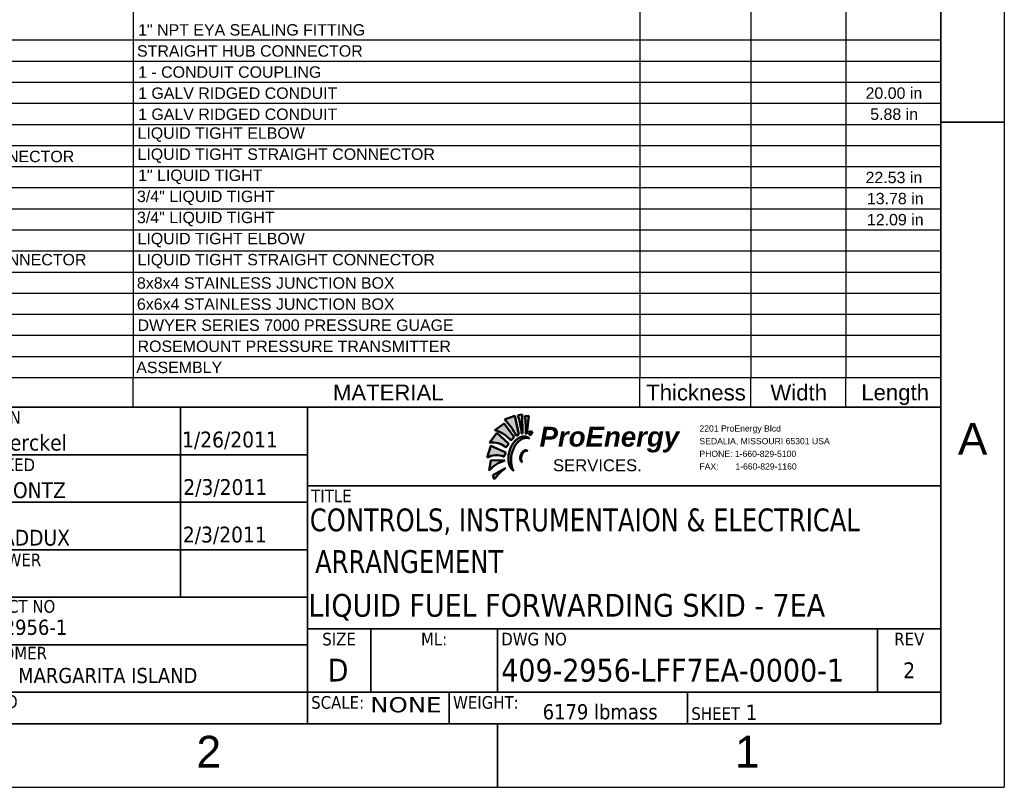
# Paper-space layout 'SHEET_1' of a CAD drawing. Header units: inches. Extents: x 3 to 360, y 8 to 227.
# Tile 97 of 98: x 277 to 360, y 8 to 73. Entities that reach past the tile are written whole.
import ezdxf
from ezdxf.enums import TextEntityAlignment as Align

# ---------------------------------------------------------------- set-up
doc = ezdxf.new("R2010")
doc.units = ezdxf.units.IN
doc.header["$LTSCALE"] = 10.66666666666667
doc.header["$MEASUREMENT"] = 0
doc.layers.get('0').update_dxf_attribs({"lineweight": 25})
doc.layers.get('DEFPOINTS').update_dxf_attribs({"lineweight": 25})
for name, color, linetype, lineweight in [('BORDER', 7, 'Continuous', 25), ('BORDER_INFO', 7, 'Continuous', 25), ('BORDER_TEXT', 7, 'Continuous', 25), ('Hatch (ANSI)', 7, 'Continuous', 18), ('Title (ANSI)', 7, 'Continuous', 50)]:
    doc.layers.add(name, color=color, linetype=linetype, lineweight=lineweight)
doc.styles.add('Current-ANSI', font='arial.ttf')
doc.styles.add('DEFAULT-ANSIByLayer-SMALL', font='arial.ttf')
doc.styles.add('Note Text (ANSI)', font='tahoma.ttf')
doc.styles.get("Standard").update_dxf_attribs({"font": 'arial.ttf'})
doc.styles.add('Text Style148', font='tahoma.ttf')
doc.styles.add('Text Style149', font='tahoma.ttf')
doc.styles.add('Text Style153', font='arial.ttf')
doc.styles.add('Text Style154', font='tahoma.ttf')
doc.styles.add('Text Style190', font='tahoma.ttf', dxfattribs={"width": 0.8999999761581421})
doc.styles.add('Text Style193', font='tahoma.ttf', dxfattribs={"width": 1.363472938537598})

# ---------------------------------------------------------------- blocks, each defined once
blk = doc.blocks.new('Borders ProEnergy ANSI-D')
at = {"layer": 'BORDER', "lineweight": 35}
for p, q in [((33.25, 20.75), (33.25, 1.249999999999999)), ((33.25, 5.999999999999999), (33.75, 6)), ((33.25, 1.25), (0.7500000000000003, 1.25)), ((29.75, 1.249999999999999), (29.75, 0.7500000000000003))]:
    blk.add_line(p, q, dxfattribs=at)
at = {"layer": 'DEFPOINTS'}
for p in [(33.75, 21.25), (0.2499999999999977, 0.7500000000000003)]:
    blk.add_line(p, (33.75, 0.7500000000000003), dxfattribs=at)
at = {"layer": 'BORDER_TEXT', "style": 'Text Style153'}
blk.add_text('A', height=0.2499999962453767, dxfattribs=at).set_placement((33.5, 3.374999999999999), align=Align.CENTER)
for s, p in [('2', (27.37499999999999, 0.906249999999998)), ('1', (31.62499999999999, 0.906249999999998))]:
    blk.add_text(s, height=0.2499999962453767, dxfattribs=at).set_placement(p)
blk = doc.blocks.new('Title Blocks PROSERVICES')
at = {"layer": 'Hatch (ANSI)', "true_color": 0x800000}
h = blk.add_hatch(color=16, dxfattribs=at)
edge = h.paths.add_edge_path()
edge.add_arc((8.746292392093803, 7.178595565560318), 0.6971458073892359, 5.201255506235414, 17.41018144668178)
edge.add_line((9.411499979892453, 7.387188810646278), (9.44625313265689, 7.392051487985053))
edge.add_line((9.44625313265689, 7.392051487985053), (9.44867947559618, 7.243548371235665))
edge.add_line((9.448679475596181, 7.243548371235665), (9.440567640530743, 7.241794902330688))
h = blk.add_hatch(color=16, dxfattribs=at)
edge = h.paths.add_edge_path()
edge.add_line((9.382425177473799, 7.213013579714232), (9.303733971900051, 7.321094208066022))
edge.add_line((9.303733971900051, 7.321094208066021), (9.228571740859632, 7.26772088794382))
edge.add_arc((9.1753759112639, 7.043305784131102), 0.2306337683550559, 38.13806457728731, 76.66461849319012, ccw=False)
edge.add_line((9.356775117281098, 7.185735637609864), (9.382425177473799, 7.213013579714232))
h = blk.add_hatch(color=16, dxfattribs=at)
edge = h.paths.add_edge_path()
edge.add_arc((8.966519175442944, 7.013806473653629), 0.4801703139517, 25.96707678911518, 45.03386801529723)
edge.add_line((9.305850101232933, 7.353538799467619), (9.387460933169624, 7.380579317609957))
edge.add_line((9.387460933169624, 7.380579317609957), (9.418614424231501, 7.236458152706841))
edge.add_line((9.418614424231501, 7.236458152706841), (9.398214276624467, 7.22405125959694))
h = blk.add_hatch(color=16, dxfattribs=at)
edge = h.paths.add_edge_path()
edge.add_line((9.482671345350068, 7.240673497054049), (9.497411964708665, 7.3814581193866))
edge.add_line((9.497411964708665, 7.381458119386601), (9.465152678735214, 7.380342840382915))
edge.add_arc((8.980346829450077, 7.287077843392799), 0.4936953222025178, -5.262705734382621, 10.889299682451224, ccw=False)
edge.add_line((9.471961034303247, 7.241794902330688), (9.482671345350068, 7.240673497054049))
h = blk.add_hatch(color=16, dxfattribs=at)
edge = h.paths.add_edge_path()
edge.add_line((9.34059992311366, 7.160326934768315), (9.246486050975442, 7.247255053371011))
edge.add_line((9.246486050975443, 7.247255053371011), (9.188620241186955, 7.168659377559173))
edge.add_arc((9.214915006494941, 7.020055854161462), 0.1509119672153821, 48.48095640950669, 100.03438146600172, ccw=False)
edge.add_line((9.314949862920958, 7.133048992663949), (9.34059992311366, 7.160326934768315))
h = blk.add_hatch(color=16, dxfattribs=at)
edge = h.paths.add_edge_path()
edge.add_line((9.512281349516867, 7.228106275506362), (9.52715275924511, 7.254226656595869))
edge.add_line((9.52715275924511, 7.254226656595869), (9.503292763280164, 7.259703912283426))
edge.add_arc((9.456303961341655, 7.255110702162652), 0.04721276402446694, -24.87487236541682, 5.582991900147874, ccw=False)
edge.add_line((9.499136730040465, 7.235251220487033), (9.512281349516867, 7.228106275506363))
h = blk.add_hatch(color=16, dxfattribs=at)
edge = h.paths.add_edge_path()
edge.add_arc((9.512184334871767, 7.047018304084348), 0.1760479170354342, 161.0587916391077, 176.0106317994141)
edge.add_spline(control_points=[(9.336562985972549, 7.059266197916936), (9.336252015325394, 7.053681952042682), (9.336119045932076, 7.040913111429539), (9.33716680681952, 7.027341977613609), (9.338919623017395, 7.015347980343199), (9.34007580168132, 7.009307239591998)], knot_values=[0.66073586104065, 0.66073586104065, 0.66073586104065, 0.66073586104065, 0.66073586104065, 0.7106258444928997, 0.7711114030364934, 0.7711114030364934, 0.7711114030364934, 0.7711114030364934, 0.7711114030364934], degree=4, periodic=0)
edge.add_spline(control_points=[(9.340075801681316, 7.009307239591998), (9.34069439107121, 7.006075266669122), (9.342453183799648, 6.998045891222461), (9.344575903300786, 6.99111230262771), (9.347109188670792, 6.984948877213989), (9.34883604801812, 6.981384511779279)], knot_values=[0.7711114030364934, 0.7711114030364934, 0.7711114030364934, 0.7711114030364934, 0.7711114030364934, 0.8034729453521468, 0.8554842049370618, 0.8554842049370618, 0.8554842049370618, 0.8554842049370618, 0.8554842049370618], degree=4, periodic=0)
edge.add_arc((9.430152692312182, 7.022231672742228), 0.09099938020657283, 206.6713970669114, 219.775795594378)
edge.add_spline(control_points=[(9.360214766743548, 6.964011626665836), (9.363676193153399, 6.959950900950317), (9.367510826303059, 6.956114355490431), (9.37173798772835, 6.952411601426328), (9.376370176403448, 6.948826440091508)], knot_values=[0.9265603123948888, 0.9265603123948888, 0.9265603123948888, 0.9265603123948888, 0.9265603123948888, 1, 1, 1, 1, 1], degree=4, periodic=0)
edge.add_spline(control_points=[(9.376370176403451, 6.948826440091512), (9.373568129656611, 6.953628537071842), (9.371337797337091, 6.958171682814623), (9.369480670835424, 6.962577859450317), (9.367883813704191, 6.96700408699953)], knot_values=[0, 0, 0, 0, 0, 0.07411957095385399, 0.07411957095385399, 0.07411957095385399, 0.07411957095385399, 0.07411957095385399], degree=4, periodic=0)
edge.add_arc((9.480455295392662, 7.008489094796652), 0.1199722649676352, 191.4896469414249, 200.2299250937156, ccw=False)
edge.add_spline(control_points=[(9.362887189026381, 6.98459171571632), (9.362091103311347, 6.988216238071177), (9.360919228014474, 6.994336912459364), (9.359885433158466, 7.001138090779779), (9.359041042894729, 7.008971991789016), (9.358755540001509, 7.012061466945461)], knot_values=[0.1448794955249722, 0.1448794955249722, 0.1448794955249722, 0.1448794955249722, 0.1448794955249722, 0.1992235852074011, 0.2320987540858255, 0.2320987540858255, 0.2320987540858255, 0.2320987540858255, 0.2320987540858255], degree=4, periodic=0)
edge.add_arc((9.533088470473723, 7.036574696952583), 0.176047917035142, 172.5943208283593, 188.0039752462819, ccw=False)
edge.add_spline(control_points=[(9.358509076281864, 7.059266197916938), (9.359084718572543, 7.064521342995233), (9.360627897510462, 7.074091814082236), (9.363034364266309, 7.082624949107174), (9.366037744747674, 7.091972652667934), (9.367614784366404, 7.096669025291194)], knot_values=[0.3457965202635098, 0.3457965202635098, 0.3457965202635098, 0.3457965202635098, 0.3457965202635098, 0.3992331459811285, 0.4484703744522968, 0.4484703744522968, 0.4484703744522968, 0.4484703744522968, 0.4484703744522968], degree=4, periodic=0)
edge.add_spline(control_points=[(9.367614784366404, 7.096669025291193), (9.369555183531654, 7.102447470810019), (9.373883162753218, 7.114745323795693), (9.379048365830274, 7.128556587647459), (9.385584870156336, 7.140945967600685), (9.389097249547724, 7.146687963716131)], knot_values=[0.4484703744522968, 0.4484703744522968, 0.4484703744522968, 0.4484703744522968, 0.4484703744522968, 0.5090521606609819, 0.5705669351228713, 0.5705669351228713, 0.5705669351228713, 0.5705669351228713, 0.5705669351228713], degree=4, periodic=0)
edge.add_spline(control_points=[(9.389097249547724, 7.146687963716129), (9.391321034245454, 7.150323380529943), (9.397304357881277, 7.159214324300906), (9.40365700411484, 7.166525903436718), (9.409261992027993, 7.172304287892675), (9.412539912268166, 7.17545430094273)], knot_values=[0.5705669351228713, 0.5705669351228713, 0.5705669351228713, 0.5705669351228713, 0.5705669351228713, 0.6095136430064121, 0.671374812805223, 0.671374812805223, 0.671374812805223, 0.671374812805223, 0.671374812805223], degree=4, periodic=0)
edge.add_spline(control_points=[(9.412539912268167, 7.17545430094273), (9.414460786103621, 7.177300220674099), (9.418385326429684, 7.180897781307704), (9.422171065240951, 7.184055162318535), (9.426457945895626, 7.187299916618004), (9.428876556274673, 7.189029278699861)], knot_values=[0.671374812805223, 0.671374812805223, 0.671374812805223, 0.671374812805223, 0.671374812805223, 0.7076256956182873, 0.7476424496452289, 0.7476424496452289, 0.7476424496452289, 0.7476424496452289, 0.7476424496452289], degree=4, periodic=0)
edge.add_spline(control_points=[(9.428876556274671, 7.189029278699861), (9.431930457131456, 7.191212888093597), (9.438066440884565, 7.195323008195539), (9.445337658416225, 7.199598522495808), (9.453164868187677, 7.202901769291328), (9.456810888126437, 7.204163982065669)], knot_values=[0.7476424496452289, 0.7476424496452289, 0.7476424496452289, 0.7476424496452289, 0.7476424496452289, 0.7981703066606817, 0.840918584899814, 0.840918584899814, 0.840918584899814, 0.840918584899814, 0.840918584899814], degree=4, periodic=0)
edge.add_spline(control_points=[(9.456810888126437, 7.204163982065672), (9.46464283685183, 7.206875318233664), (9.472746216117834, 7.208425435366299), (9.480546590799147, 7.208344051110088), (9.487422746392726, 7.207482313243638)], knot_values=[0.840918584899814, 0.840918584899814, 0.840918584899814, 0.840918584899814, 0.840918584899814, 0.9327453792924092, 0.9327453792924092, 0.9327453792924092, 0.9327453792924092, 0.9327453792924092], degree=4, periodic=0)
edge.add_spline(control_points=[(9.487422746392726, 7.207482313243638), (9.492458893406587, 7.206851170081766), (9.496999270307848, 7.20580142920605), (9.500799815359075, 7.204667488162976), (9.503603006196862, 7.204163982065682)], knot_values=[0.9327453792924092, 0.9327453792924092, 0.9327453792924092, 0.9327453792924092, 0.9327453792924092, 1, 1, 1, 1, 1], degree=4, periodic=0)
edge.add_arc((9.459302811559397, 7.141634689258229), 0.07663171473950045, 54.68353204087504, 94.80028028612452)
edge.add_spline(control_points=[(9.452890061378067, 7.217997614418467), (9.448734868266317, 7.217609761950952), (9.440062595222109, 7.216127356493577), (9.431851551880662, 7.213328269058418), (9.424541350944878, 7.209903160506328), (9.420913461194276, 7.207957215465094)], knot_values=[0.1592324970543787, 0.1592324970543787, 0.1592324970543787, 0.1592324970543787, 0.1592324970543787, 0.2020377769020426, 0.2495258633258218, 0.2495258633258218, 0.2495258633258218, 0.2495258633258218, 0.2495258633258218], degree=4, periodic=0)
edge.add_spline(control_points=[(9.420913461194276, 7.207957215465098), (9.417561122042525, 7.206159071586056), (9.411621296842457, 7.202555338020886), (9.406242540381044, 7.198596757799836), (9.400792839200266, 7.194086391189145), (9.398214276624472, 7.191837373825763)], knot_values=[0.2495258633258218, 0.2495258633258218, 0.2495258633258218, 0.2495258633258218, 0.2495258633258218, 0.2934070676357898, 0.3318202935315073, 0.3318202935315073, 0.3318202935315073, 0.3318202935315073, 0.3318202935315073], degree=4, periodic=0)
edge.add_spline(control_points=[(9.39821427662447, 7.191837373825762), (9.394148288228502, 7.18829102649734), (9.387208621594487, 7.181767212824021), (9.379816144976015, 7.173988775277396), (9.372915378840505, 7.164427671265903), (9.370255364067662, 7.160326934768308)], knot_values=[0.3318202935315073, 0.3318202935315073, 0.3318202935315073, 0.3318202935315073, 0.3318202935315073, 0.3923919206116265, 0.433049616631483, 0.433049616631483, 0.433049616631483, 0.433049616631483, 0.433049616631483], degree=4, periodic=0)
edge.add_spline(control_points=[(9.370255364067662, 7.160326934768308), (9.366189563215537, 7.154059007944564), (9.358712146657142, 7.14054522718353), (9.352686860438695, 7.125051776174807), (9.347791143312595, 7.11084237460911), (9.345669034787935, 7.104163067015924)], knot_values=[0.433049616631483, 0.433049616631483, 0.433049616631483, 0.433049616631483, 0.433049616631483, 0.4951944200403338, 0.5551719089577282, 0.5551719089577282, 0.5551719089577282, 0.5551719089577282, 0.5551719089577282], degree=4, periodic=0)
h = blk.add_hatch(color=16, dxfattribs=at)
edge = h.paths.add_edge_path()
edge.add_arc((9.242283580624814, 6.921169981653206), 0.1495633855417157, 67.41772133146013, 119.2070680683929)
edge.add_line((9.169301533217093, 7.051718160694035), (9.198562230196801, 7.144828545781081))
edge.add_line((9.198562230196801, 7.144828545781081), (9.315138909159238, 7.093386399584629))
edge.add_line((9.315138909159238, 7.093386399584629), (9.299717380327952, 7.059266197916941))
h = blk.add_hatch(color=16, dxfattribs=at)
edge = h.paths.add_edge_path()
edge.add_spline(control_points=[(9.429910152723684, 7.048820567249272), (9.42992470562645, 7.047883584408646), (9.429998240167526, 7.045991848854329), (9.430147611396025, 7.044228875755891), (9.43036849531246, 7.042309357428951), (9.430509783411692, 7.041241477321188)], knot_values=[0.6791800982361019, 0.6791800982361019, 0.6791800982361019, 0.6791800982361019, 0.6791800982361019, 0.7133931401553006, 0.7517876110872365, 0.7517876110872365, 0.7517876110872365, 0.7517876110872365, 0.7517876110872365], degree=4, periodic=0)
edge.add_spline(control_points=[(9.430509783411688, 7.041241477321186), (9.430686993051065, 7.039902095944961), (9.431085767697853, 7.037272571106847), (9.43164642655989, 7.03429778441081), (9.43250507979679, 7.031382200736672), (9.432964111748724, 7.030080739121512)], knot_values=[0.7517876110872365, 0.7517876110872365, 0.7517876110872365, 0.7517876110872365, 0.7517876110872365, 0.7999436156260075, 0.8408039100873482, 0.8408039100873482, 0.8408039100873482, 0.8408039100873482, 0.8408039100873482], degree=4, periodic=0)
edge.add_arc((9.46279546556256, 7.041207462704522), 0.03183887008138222, 200.4548891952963, 220.2868849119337)
edge.add_spline(control_points=[(9.438508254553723, 7.020619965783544), (9.439910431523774, 7.019076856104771), (9.441385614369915, 7.017762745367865), (9.442816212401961, 7.016638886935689), (9.443978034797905, 7.015524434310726)], knot_values=[0.9280028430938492, 0.9280028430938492, 0.9280028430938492, 0.9280028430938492, 0.9280028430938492, 1, 1, 1, 1, 1], degree=4, periodic=0)
edge.add_spline(control_points=[(9.443978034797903, 7.015524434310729), (9.443144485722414, 7.016456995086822), (9.442426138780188, 7.017904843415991), (9.441784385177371, 7.019585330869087), (9.4412029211, 7.02136822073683)], knot_values=[0, 0, 0, 0, 0, 0.07129129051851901, 0.07129129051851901, 0.07129129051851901, 0.07129129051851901, 0.07129129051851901], degree=4, periodic=0)
edge.add_arc((9.48039534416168, 7.036399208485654), 0.0419759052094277, 188.6574161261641, 200.9827026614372, ccw=False)
edge.add_spline(control_points=[(9.438897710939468, 7.030080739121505), (9.438628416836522, 7.031329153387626), (9.438173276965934, 7.033652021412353), (9.437811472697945, 7.036038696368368), (9.437592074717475, 7.038787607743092), (9.437519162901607, 7.040111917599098)], knot_values=[0.1554362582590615, 0.1554362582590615, 0.1554362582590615, 0.1554362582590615, 0.1554362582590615, 0.2034983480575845, 0.2446264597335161, 0.2446264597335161, 0.2446264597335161, 0.2446264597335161, 0.2446264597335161], degree=4, periodic=0)
edge.add_arc((9.498810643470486, 7.046225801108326), 0.06159565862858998, 174.303535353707, 185.696464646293, ccw=False)
edge.add_spline(control_points=[(9.437519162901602, 7.052339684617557), (9.437574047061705, 7.05343683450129), (9.437692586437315, 7.054977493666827), (9.43789455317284, 7.056310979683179), (9.438319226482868, 7.058065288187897), (9.43850825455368, 7.05878155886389)], knot_values=[0.3426393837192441, 0.3426393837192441, 0.3426393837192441, 0.3426393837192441, 0.3426393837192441, 0.3878630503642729, 0.4141953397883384, 0.4141953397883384, 0.4141953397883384, 0.4141953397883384, 0.4141953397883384], degree=4, periodic=0)
edge.add_spline(control_points=[(9.43850825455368, 7.058781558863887), (9.439033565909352, 7.060772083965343), (9.440477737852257, 7.065479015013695), (9.442984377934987, 7.073078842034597), (9.445250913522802, 7.078746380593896), (9.446253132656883, 7.080939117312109)], knot_values=[0.4141953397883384, 0.4141953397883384, 0.4141953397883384, 0.4141953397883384, 0.4141953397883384, 0.4873730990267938, 0.5499910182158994, 0.5499910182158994, 0.5499910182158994, 0.5499910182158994, 0.5499910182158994], degree=4, periodic=0)
edge.add_spline(control_points=[(9.44625313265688, 7.080939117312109), (9.446852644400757, 7.082250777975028), (9.448297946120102, 7.085123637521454), (9.449659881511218, 7.087062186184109), (9.451228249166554, 7.088933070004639), (9.452253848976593, 7.090077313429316)], knot_values=[0.5499910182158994, 0.5499910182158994, 0.5499910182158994, 0.5499910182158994, 0.5499910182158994, 0.5874480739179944, 0.6426666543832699, 0.6426666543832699, 0.6426666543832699, 0.6426666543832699, 0.6426666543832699], degree=4, periodic=0)
edge.add_arc((9.493154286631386, 7.056680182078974), 0.05280354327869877, 126.8456429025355, 140.7667448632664, ccw=False)
edge.add_spline(control_points=[(9.46149004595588, 7.098936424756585), (9.462752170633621, 7.099934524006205), (9.465522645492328, 7.101933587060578), (9.468413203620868, 7.103536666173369), (9.471354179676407, 7.104647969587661), (9.472911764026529, 7.105101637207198)], knot_values=[0.7429392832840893, 0.7429392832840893, 0.7429392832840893, 0.7429392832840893, 0.7429392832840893, 0.7903025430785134, 0.8439197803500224, 0.8439197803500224, 0.8439197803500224, 0.8439197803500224, 0.8439197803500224], degree=4, periodic=0)
edge.add_spline(control_points=[(9.472911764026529, 7.105101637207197), (9.475461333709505, 7.105844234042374), (9.478000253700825, 7.106221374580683), (9.480448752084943, 7.106242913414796), (9.482671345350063, 7.106037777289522)], knot_values=[0.8439197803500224, 0.8439197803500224, 0.8439197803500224, 0.8439197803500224, 0.8439197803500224, 0.9316844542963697, 0.9316844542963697, 0.9316844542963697, 0.9316844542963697, 0.9316844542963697], degree=4, periodic=0)
edge.add_spline(control_points=[(9.482671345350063, 7.106037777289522), (9.484401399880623, 7.105878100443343), (9.485994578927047, 7.105581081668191), (9.487386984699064, 7.105207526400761), (9.488494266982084, 7.104861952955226)], knot_values=[0.9316844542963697, 0.9316844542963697, 0.9316844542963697, 0.9316844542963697, 0.9316844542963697, 1, 1, 1, 1, 1], degree=4, periodic=0)
edge.add_spline(control_points=[(9.488494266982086, 7.104861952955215), (9.487383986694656, 7.105541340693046), (9.486031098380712, 7.106402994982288), (9.484449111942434, 7.10725703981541), (9.482671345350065, 7.107988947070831)], knot_values=[0, 0, 0, 0, 0, 0.06769824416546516, 0.06769824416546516, 0.06769824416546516, 0.06769824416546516, 0.06769824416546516], degree=4, periodic=0)
edge.add_arc((9.47299451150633, 7.082984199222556), 0.02681191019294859, 68.84356964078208, 92.20903897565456)
edge.add_spline(control_points=[(9.471961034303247, 7.109776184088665), (9.470081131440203, 7.10966010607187), (9.466499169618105, 7.109090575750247), (9.462848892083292, 7.107831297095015), (9.45938261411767, 7.106027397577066), (9.457838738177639, 7.105101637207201)], knot_values=[0.1544700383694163, 0.1544700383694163, 0.1544700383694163, 0.1544700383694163, 0.1544700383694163, 0.2092160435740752, 0.2560332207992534, 0.2560332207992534, 0.2560332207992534, 0.2560332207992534, 0.2560332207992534], degree=4, periodic=0)
edge.add_arc((9.485840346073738, 7.060334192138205), 0.05280354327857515, 122.0255846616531, 153.6863660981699)
edge.add_spline(control_points=[(9.438508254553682, 7.083741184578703), (9.43739673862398, 7.081508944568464), (9.435212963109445, 7.076570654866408), (9.433121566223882, 7.070690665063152), (9.431725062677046, 7.065092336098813), (9.431194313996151, 7.062435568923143)], knot_values=[0.4568216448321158, 0.4568216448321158, 0.4568216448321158, 0.4568216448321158, 0.4568216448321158, 0.5191163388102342, 0.5818009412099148, 0.5818009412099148, 0.5818009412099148, 0.5818009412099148, 0.5818009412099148], degree=4, periodic=0)
edge.add_spline(control_points=[(9.431194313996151, 7.062435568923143), (9.430892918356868, 7.060926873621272), (9.43021810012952, 7.056932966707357), (9.42994574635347, 7.053413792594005), (9.429883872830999, 7.050512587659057), (9.429910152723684, 7.048820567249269)], knot_values=[0.5818009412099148, 0.5818009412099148, 0.5818009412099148, 0.5818009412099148, 0.5818009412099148, 0.6173975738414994, 0.6791800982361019, 0.6791800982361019, 0.6791800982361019, 0.6791800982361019, 0.6791800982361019], degree=4, periodic=0)
h = blk.add_hatch(color=16, dxfattribs=at)
edge = h.paths.add_edge_path()
edge.add_arc((9.375067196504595, 6.782615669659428), 0.2542326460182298, 105.1500126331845, 138.8023500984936)
edge.add_line((9.183771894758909, 6.950068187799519), (9.196863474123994, 7.032149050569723))
edge.add_line((9.196863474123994, 7.032149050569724), (9.308624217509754, 7.028012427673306))
h = blk.add_hatch(color=16, dxfattribs=at)
edge = h.paths.add_edge_path()
edge.add_arc((9.55378602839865, 6.632940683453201), 0.4127371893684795, 125.3618273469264, 143.0778917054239)
edge.add_line((9.223822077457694, 6.880883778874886), (9.21453518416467, 6.913620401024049))
edge.add_line((9.21453518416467, 6.913620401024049), (9.314919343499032, 6.969533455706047))
at = {"color": 16, "true_color": 0x7f0000}
for p, q in [((9.44625313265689, 7.392051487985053), (9.41144559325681, 7.387181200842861)), ((9.303733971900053, 7.321094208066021), (9.228571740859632, 7.26772088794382)), ((9.382425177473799, 7.213013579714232), (9.303733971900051, 7.321094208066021)), ((9.418614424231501, 7.236458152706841), (9.387460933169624, 7.380579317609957)), ((9.497411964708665, 7.381458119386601), (9.46472630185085, 7.380328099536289)), ((9.482671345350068, 7.240673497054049), (9.497411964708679, 7.381458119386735)), ((9.246486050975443, 7.247255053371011), (9.188620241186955, 7.168659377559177)), ((9.34059992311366, 7.160326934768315), (9.246486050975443, 7.247255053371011)), ((9.398214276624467, 7.22405125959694), (9.418614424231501, 7.236458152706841)), ((9.471961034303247, 7.241794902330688), (9.482671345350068, 7.240673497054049)), ((9.499136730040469, 7.235251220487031), (9.512281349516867, 7.228106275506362)), ((9.52715275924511, 7.254226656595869), (9.503292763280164, 7.259703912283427)), ((9.512281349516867, 7.228106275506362), (9.52715275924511, 7.254226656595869)), ((9.314949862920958, 7.133048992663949), (9.34059992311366, 7.160326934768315)), ((9.356775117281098, 7.185735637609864), (9.382425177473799, 7.213013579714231)), ((9.198562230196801, 7.144828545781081), (9.169301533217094, 7.051718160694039)), ((9.315138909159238, 7.093386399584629), (9.198562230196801, 7.144828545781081)), ((9.299717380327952, 7.059266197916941), (9.315138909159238, 7.093386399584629)), ((9.196863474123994, 7.032149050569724), (9.183771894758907, 6.950068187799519)), ((9.308624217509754, 7.028012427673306), (9.196863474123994, 7.032149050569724)), ((9.308290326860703, 7.028024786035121), (9.308624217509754, 7.028012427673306)), ((9.314919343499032, 6.969533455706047), (9.21453518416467, 6.913620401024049)), ((9.314609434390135, 6.969408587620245), (9.314919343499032, 6.969533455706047)), ((9.214535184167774, 6.913620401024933), (9.223822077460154, 6.880883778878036))]:
    blk.add_line(p, q, dxfattribs=at)
at = {"color": 7}
blk.add_line((9.387460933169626, 7.380579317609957), (9.305850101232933, 7.353538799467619), dxfattribs=at)
at = {"color": 16, "true_color": 0x7f0000}
for centre, radius, start, end in [((8.966519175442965, 7.013806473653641), 0.4801703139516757, 25.96707678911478, 45.03386801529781), ((9.1753759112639, 7.043305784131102), 0.2306337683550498, 38.13806457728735, 76.66461849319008), ((9.214915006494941, 7.020055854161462), 0.1509119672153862, 48.48095640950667, 100.0343814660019), ((9.496017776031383, 7.07689820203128), 0.1509189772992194, 122.0255846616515, 164.8883941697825), ((9.516921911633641, 7.066454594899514), 0.1509189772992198, 122.0255846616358, 164.8883941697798), ((9.459302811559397, 7.141634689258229), 0.07663171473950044, 54.68353204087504, 124.4205371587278), ((9.480206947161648, 7.131191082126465), 0.0766317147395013, 72.22347513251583, 124.4205371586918), ((9.512184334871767, 7.047018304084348), 0.1760479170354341, 156.8453747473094, 191.761695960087), ((9.533088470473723, 7.036574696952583), 0.176047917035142, 156.8453747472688, 191.7616959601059), ((9.491496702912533, 7.049879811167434), 0.06159565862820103, 156.845374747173, 191.7616959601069), ((9.485840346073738, 7.060334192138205), 0.05280354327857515, 122.0255846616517, 164.8883941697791), ((9.493154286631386, 7.056680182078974), 0.05280354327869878, 122.0255846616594, 164.8883941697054), ((9.47299451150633, 7.082984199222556), 0.02681191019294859, 54.68353204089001, 124.4205371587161), ((9.480308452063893, 7.079330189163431), 0.02681191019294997, 72.22347513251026, 124.4205371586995), ((9.242283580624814, 6.921169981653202), 0.149563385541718, 67.41772133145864, 119.2070680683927), ((9.375863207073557, 6.781668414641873), 0.2554555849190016, 105.3383793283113, 138.7600817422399), ((9.430152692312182, 7.022231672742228), 0.09099938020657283, 187.0058509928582, 233.7705274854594), ((9.480455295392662, 7.008489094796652), 0.1199722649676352, 183.7278534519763, 209.8217758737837), ((9.46279546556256, 7.041207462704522), 0.03183887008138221, 187.0058509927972, 233.7705274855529), ((9.498810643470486, 7.046225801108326), 0.06159565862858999, 156.8453747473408, 191.7616959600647), ((9.48039534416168, 7.036399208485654), 0.04197590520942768, 183.7278534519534, 209.8217758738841), ((9.556388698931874, 6.630633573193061), 0.4162039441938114, 125.5149500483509, 143.0392185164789)]:
    blk.add_arc(centre, radius, start, end, dxfattribs=at)
at = {"layer": 'BORDER', "lineweight": 35}
for p, q in [((12.75001003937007, 7.449984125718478), (5.000010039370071, 7.449984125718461)), ((6.750013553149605, 5.94998412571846), (6.750013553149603, 7.449984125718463)), ((7.750010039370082, 4.949984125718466), (7.750010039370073, 7.449984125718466)), ((12.75001003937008, 4.949984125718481), (12.75001003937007, 7.449984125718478)), ((5.000010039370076, 7.074984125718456), (7.750010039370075, 7.074984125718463)), ((7.750010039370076, 6.829987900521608), (12.75001003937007, 6.829987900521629)), ((5.000010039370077, 6.699984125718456), (7.750010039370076, 6.699984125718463)), ((5.000010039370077, 6.324984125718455), (7.750010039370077, 6.324984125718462)), ((5.000010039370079, 5.949984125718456), (7.750010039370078, 5.949984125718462)), ((8.25001003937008, 5.199984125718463), (8.25001003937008, 5.699985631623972)), ((9.25001003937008, 5.199984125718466), (9.25001003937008, 5.699985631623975)), ((5.000010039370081, 5.574984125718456), (7.750010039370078, 5.574984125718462)), ((7.75001003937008, 5.199984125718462), (5.000010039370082, 5.199984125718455)), ((12.75001003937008, 5.199984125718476), (7.75001003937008, 5.199984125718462)), ((5.000010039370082, 4.949984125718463), (12.75001003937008, 4.949984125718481))]:
    blk.add_line(p, q, dxfattribs=at)
at = {"layer": 'Title (ANSI)'}
for p, q in [((9.44625313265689, 7.392051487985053), (9.411499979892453, 7.387188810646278)), ((9.44625313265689, 7.392051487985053), (9.448679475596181, 7.243548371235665)), ((9.228571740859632, 7.26772088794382), (9.303733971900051, 7.321094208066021)), ((9.303733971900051, 7.321094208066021), (9.382425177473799, 7.213013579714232)), ((9.305850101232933, 7.353538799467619), (9.387460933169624, 7.380579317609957)), ((9.387460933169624, 7.380579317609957), (9.418614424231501, 7.236458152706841)), ((9.465152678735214, 7.380342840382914), (9.497411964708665, 7.381458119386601)), ((9.497411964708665, 7.381458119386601), (9.482671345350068, 7.240673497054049)), ((9.188620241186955, 7.168659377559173), (9.246486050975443, 7.247255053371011)), ((9.246486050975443, 7.247255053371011), (9.34059992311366, 7.160326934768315)), ((9.418614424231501, 7.236458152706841), (9.398214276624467, 7.22405125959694)), ((9.440567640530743, 7.241794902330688), (9.448679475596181, 7.243548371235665)), ((9.482671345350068, 7.240673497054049), (9.471961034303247, 7.241794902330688)), ((9.512281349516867, 7.228106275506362), (9.499136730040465, 7.235251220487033)), ((9.503292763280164, 7.259703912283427), (9.52715275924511, 7.254226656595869)), ((9.52715275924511, 7.254226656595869), (9.512281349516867, 7.228106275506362)), ((9.34059992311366, 7.160326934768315), (9.314949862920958, 7.133048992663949)), ((9.382425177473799, 7.213013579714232), (9.356775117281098, 7.185735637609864)), ((9.169301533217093, 7.051718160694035), (9.198562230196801, 7.144828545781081)), ((9.198562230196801, 7.144828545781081), (9.315138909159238, 7.093386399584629)), ((9.315138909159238, 7.093386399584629), (9.299717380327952, 7.059266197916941)), ((9.183771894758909, 6.950068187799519), (9.196863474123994, 7.032149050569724)), ((9.196863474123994, 7.032149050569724), (9.308624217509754, 7.028012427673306)), ((9.21453518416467, 6.913620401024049), (9.314919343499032, 6.969533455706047)), ((9.223822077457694, 6.880883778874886), (9.21453518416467, 6.913620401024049))]:
    blk.add_line(p, q, dxfattribs=at)
at = {"layer": 'Title (ANSI)', "lineweight": 35}
for p, q in [((12.75001003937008, 5.699985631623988), (7.750010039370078, 5.699985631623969)), ((12.25001003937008, 5.199984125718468), (12.25001003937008, 5.699985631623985)), ((8.870017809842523, 5.199984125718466), (8.870017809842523, 4.949984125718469)), ((10.75001003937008, 5.199984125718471), (10.75001003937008, 4.949984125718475))]:
    blk.add_line(p, q, dxfattribs=at)
at = {"layer": 'Title (ANSI)'}
for centre, radius, start, end in [((8.746292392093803, 7.178595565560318), 0.6971458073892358, 5.201255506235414, 17.41018144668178), ((8.966519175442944, 7.013806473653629), 0.4801703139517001, 25.96707678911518, 45.03386801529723), ((8.980346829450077, 7.287077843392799), 0.4936953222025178, 354.7372942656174, 10.88929968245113), ((9.1753759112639, 7.043305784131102), 0.2306337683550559, 38.13806457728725, 76.66461849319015), ((9.456303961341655, 7.255110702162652), 0.04721276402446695, 335.1251276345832, 5.582991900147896), ((9.214915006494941, 7.020055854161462), 0.1509119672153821, 48.48095640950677, 100.0343814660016), ((9.242283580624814, 6.921169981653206), 0.1495633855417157, 67.41772133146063, 119.2070680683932), ((9.375067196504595, 6.782615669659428), 0.2542326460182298, 105.1500126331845, 138.8023500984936), ((9.55378602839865, 6.632940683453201), 0.4127371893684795, 125.3618273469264, 143.0778917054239)]:
    blk.add_arc(centre, radius, start, end, dxfattribs=at)
for points, knots in [([(9.50360300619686, 7.204163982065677), (9.496507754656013, 7.209380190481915), (9.4674837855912, 7.22663317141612), (9.42423365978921, 7.213913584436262), (9.396214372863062, 7.190941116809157), (9.364060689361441, 7.160092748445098), (9.34436575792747, 7.101424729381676), (9.33371395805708, 7.066568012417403), (9.338783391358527, 6.998172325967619), (9.349992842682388, 6.973786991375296), (9.3639742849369, 6.958420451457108), (9.376370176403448, 6.948826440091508)], [0, 0, 0, 0, 0, 0.2020377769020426, 0.2934070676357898, 0.3923919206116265, 0.4951944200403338, 0.6050171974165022, 0.7106258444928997, 0.8034729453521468, 1, 1, 1, 1, 1]), ([(9.503603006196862, 7.204163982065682), (9.495190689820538, 7.205674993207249), (9.469992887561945, 7.216088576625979), (9.430672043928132, 7.191777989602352), (9.411724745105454, 7.17561166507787), (9.383283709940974, 7.145262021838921), (9.366940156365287, 7.093468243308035), (9.35619512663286, 7.065748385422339), (9.357835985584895, 7.001538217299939), (9.36383983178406, 6.97795497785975), (9.3688386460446, 6.961733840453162), (9.376370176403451, 6.948826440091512)], [0, 0, 0, 0, 0, 0.2018296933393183, 0.2923743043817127, 0.3904863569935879, 0.4909478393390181, 0.6007668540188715, 0.7071887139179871, 0.8007764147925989, 1, 1, 1, 1, 1]), ([(9.488494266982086, 7.104861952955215), (9.485063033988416, 7.106961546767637), (9.476641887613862, 7.112587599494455), (9.459733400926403, 7.108992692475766), (9.444932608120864, 7.094648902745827), (9.438156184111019, 7.084962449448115), (9.430451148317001, 7.064231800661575), (9.429565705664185, 7.049214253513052), (9.43050126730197, 7.040052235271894), (9.433151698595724, 7.023161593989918), (9.440749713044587, 7.018621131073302), (9.443978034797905, 7.015524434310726)], [0, 0, 0, 0, 0, 0.2092160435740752, 0.3064968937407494, 0.4133296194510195, 0.5191163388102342, 0.6173975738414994, 0.7133931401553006, 0.7999436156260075, 1, 1, 1, 1, 1]), ([(9.443978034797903, 7.015524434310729), (9.441598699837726, 7.018186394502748), (9.439551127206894, 7.027936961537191), (9.436915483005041, 7.03457846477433), (9.437570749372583, 7.055077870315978), (9.437649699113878, 7.056838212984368), (9.446360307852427, 7.083814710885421), (9.450985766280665, 7.088712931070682), (9.463562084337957, 7.102556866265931), (9.476240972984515, 7.107849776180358), (9.485095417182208, 7.105922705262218), (9.488494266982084, 7.104861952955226)], [0, 0, 0, 0, 0, 0.2034983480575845, 0.2892243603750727, 0.3878630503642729, 0.4873730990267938, 0.5874480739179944, 0.694879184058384, 0.7903025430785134, 1, 1, 1, 1, 1])]:
    blk.add_open_spline(points, degree=4, knots=knots, dxfattribs=at)
at = {"attachment_point": 1}
for s, insert, char_height, width, line_spacing_factor in [('\\fArial|b0|i0;\\H0.0487;2201 ProEnergy Blcd\\PSEDALIA, MISSOURI 65301 USA\\PPHONE: 1-660-829-5100\\PFAX:       1-660-829-1160', (10.84396285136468, 7.306243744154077), 0.04874999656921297, 1.176338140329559, 1.230769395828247), ('\\fArial|b1|i1;\\H0.1560;ProEnergy', (9.582332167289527, 7.294943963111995), 0.1559999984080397, 1.181056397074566, 0.6324599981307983)]:
    blk.add_mtext(s, dxfattribs=dict(at, insert=insert, char_height=char_height, width=width, line_spacing_factor=line_spacing_factor))
at = {"color": 16, "true_color": 0x800000, "insert": (9.68856851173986, 7.038483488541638), "char_height": 0.09399999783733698, "width": 1.028797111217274, "attachment_point": 1, "line_spacing_factor": 0.6349999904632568}
blk.add_mtext('\\fArial|b0|i0;\\H0.0940;SERVICES.', dxfattribs=at)
at = {"layer": 'BORDER_INFO', "style": 'Text Style154'}
for s, p in [('DRAWN', (5.030010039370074, 7.419984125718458)), ('CHECKED', (5.030010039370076, 7.044984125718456)), ('REVIEWER', (5.030010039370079, 6.294984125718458)), ('PROJECT NO', (5.03271604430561, 5.928029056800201)), ('DWG NO', (9.28001003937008, 5.66998563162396)), ('CUSTOMER', (5.028947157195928, 5.558780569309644)), ('JOB NO', (5.03677490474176, 5.176088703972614)), ('SCALE:', (7.780010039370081, 5.169984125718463)), ('WEIGHT:', (8.900017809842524, 5.169984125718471))]:
    blk.add_text(s, height=0.1000000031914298, dxfattribs=at).set_placement(p, align=Align.TOP_LEFT)
for s, p in [('SIZE', (8.00001003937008, 5.669985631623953)), ('ML:', (8.750010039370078, 5.669985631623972)), ('REV', (12.50001003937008, 5.669985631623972))]:
    blk.add_text(s, height=0.1000000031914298, dxfattribs=at).set_placement(p, align=Align.TOP_CENTER)
at = {"layer": 'BORDER_INFO', "insert": (10.78001003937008, 4.979984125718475), "char_height": 0.1200000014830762, "attachment_point": 7, "style": 'Note Text (ANSI)'}
blk.add_mtext('\\fTahoma|b0|i0;\\H0.1000;SHEET\\fTahoma|b0|i0;\\H0.1200; 1 ', dxfattribs=at)
at = {"layer": 'Title (ANSI)', "style": 'Text Style154'}
blk.add_text('TITLE', height=0.1000000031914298, dxfattribs=at).set_placement((7.780010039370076, 6.799987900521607), align=Align.TOP_LEFT)
at = {"layer": 'Title (ANSI)', "style": 'Text Style148'}
blk.add_text('409-2956-LFF7EA-0000-1 ', height=0.1799999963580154, dxfattribs=at).set_placement((9.280010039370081, 5.229984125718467), align=Align.BOTTOM_LEFT)
at = {"layer": 'Title (ANSI)'}
for tag, p, height, style in [('AUTHOR_001', (5.023545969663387, 7.107586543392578), 0.1249999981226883, 'Text Style149'), ('CREATION_DATE_001', (6.761041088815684, 7.132183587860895), 0.1249999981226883, 'Text Style149'), ('CHECKED_BY_001', (5.030010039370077, 6.732586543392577), 0.1249999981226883, 'Text Style149'), ('CHECKED_DATE_001', (6.770863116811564, 6.75718358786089), 0.1249999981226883, 'Text Style149'), ('ENG_APPROVED_BY_001', (5.01733374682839, 6.357586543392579), 0.1249999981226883, 'Text Style149'), ('ENG_APPROVAL_DATE_001', (6.767293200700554, 6.382183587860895), 0.1249999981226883, 'Text Style149'), ('SUBJECT_001', (7.758609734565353, 5.796534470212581), 0.1799999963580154, 'Text Style148'), ('PROJECT_001', (5.032327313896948, 5.652910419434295), 0.1200000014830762, 'Note Text (ANSI)'), ('Sheet_Size_001', (7.910795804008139, 5.284984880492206), 0.1799999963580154, 'Text Style148'), ('Sheet_Revision_001', (12.45228505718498, 5.311183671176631), 0.1249999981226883, 'Text Style149'), ('COMPANY_001', (5.028922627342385, 5.272135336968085), 0.1200000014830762, 'Note Text (ANSI)'), ('MASS\\P0;_001', (9.607324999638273, 4.986213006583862), 0.1200000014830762, 'Note Text (ANSI)')]:
    blk.add_attdef(tag, p, '', height=height, dxfattribs=dict(at, style=style))
for tag, p, height, style, width in [('TITLE_001', (7.769682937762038, 6.47051191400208), 0.1799999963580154, 'Text Style190', 0.9), ('DESCRIPTION_001', (7.81158200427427, 6.141778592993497), 0.1799999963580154, 'Text Style190', 0.9), ('SCALE_001', (8.246203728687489, 5.041737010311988), 0.1200000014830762, 'Text Style193', 1.3635)]:
    blk.add_attdef(tag, p, '', height=height, dxfattribs=dict(at, style=style, width=width))
at = {"layer": 'Title (ANSI)', "style": 'Note Text (ANSI)'}
for tag, p in [('MFG_APPROVED_BY', (5.03001003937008, 6.100741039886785)), ('MFG_APPROVED_DATE', (6.780013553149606, 6.101815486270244)), ('COST_CENTER', (5.607337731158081, 5.139781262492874))]:
    blk.add_attdef(tag, text='', height=0.1200000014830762, dxfattribs=at).set_placement(p, align=Align.TOP_LEFT)
blk.add_attdef('ML', text='', height=0.1200000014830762, dxfattribs=at).set_placement((8.768538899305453, 5.391051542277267), align=Align.MIDDLE_CENTER)
blk = doc.blocks.new('Parts List')
for p, q in [((26.87499999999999, 12.63866611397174), (26.87499999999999, 3.98177591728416)), ((30.87499999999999, 12.63866611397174), (30.87499999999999, 3.98177591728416)), ((31.74999999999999, 12.63866611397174), (31.74999999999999, 3.98177591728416)), ((32.49999999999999, 12.63866611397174), (32.49999999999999, 3.98177591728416)), ((33.24999999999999, 12.63866611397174), (33.24999999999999, 3.98177591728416)), ((33.24999999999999, 6.645434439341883), (19.62499999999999, 6.645434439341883)), ((33.24999999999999, 6.478955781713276), (19.62499999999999, 6.478955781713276)), ((33.24999999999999, 6.312477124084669), (19.62499999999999, 6.312477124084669)), ((33.24999999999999, 6.145998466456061), (19.62499999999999, 6.145998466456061)), ((33.24999999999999, 5.979519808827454), (19.62499999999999, 5.979519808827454)), ((33.24999999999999, 5.813041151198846), (19.62499999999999, 5.813041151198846)), ((33.24999999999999, 5.646562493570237), (19.62499999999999, 5.646562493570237)), ((33.24999999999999, 5.48008383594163), (19.62499999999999, 5.48008383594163)), ((33.24999999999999, 5.313605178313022), (19.62499999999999, 5.313605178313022)), ((33.24999999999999, 5.147126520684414), (19.62499999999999, 5.147126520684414)), ((33.24999999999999, 4.980647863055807), (19.62499999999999, 4.980647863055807)), ((33.24999999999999, 4.814169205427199), (19.62499999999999, 4.814169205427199)), ((33.24999999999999, 4.647690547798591), (19.62499999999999, 4.647690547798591)), ((33.24999999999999, 4.481211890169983), (19.62499999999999, 4.481211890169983)), ((33.24999999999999, 4.314733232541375), (19.62499999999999, 4.314733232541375)), ((33.24999999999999, 4.148254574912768), (19.62499999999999, 4.148254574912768)), ((33.24999999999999, 3.98177591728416), (19.62499999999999, 3.98177591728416)), ((26.87499999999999, 3.750000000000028), (26.87499999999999, 3.98177591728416)), ((30.87499999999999, 3.750000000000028), (30.87499999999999, 3.98177591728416)), ((31.74999999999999, 3.750000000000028), (31.74999999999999, 3.98177591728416)), ((32.49999999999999, 3.750000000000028), (32.49999999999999, 3.98177591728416)), ((33.24999999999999, 3.750000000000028), (33.24999999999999, 3.98177591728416)), ((33.24999999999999, 3.750000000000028), (19.62499999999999, 3.750000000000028))]:
    blk.add_line(p, q)
at = {"attachment_point": 7}
for s, insert, char_height, style in [('1" NPT EYA SEALING FITTING', (26.91432803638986, 6.681375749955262), 0.0899999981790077, 'DEFAULT-ANSIByLayer-SMALL'), ('STRAIGHT HUB CONNECTOR', (26.90590401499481, 6.514897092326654), 0.0899999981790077, 'DEFAULT-ANSIByLayer-SMALL'), ('1 - CONDUIT COUPLING', (26.91432803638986, 6.348418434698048), 0.0899999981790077, 'DEFAULT-ANSIByLayer-SMALL'), ('1 GALV RIDGED CONDUIT', (26.91432803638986, 6.181939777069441), 0.0899999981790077, 'DEFAULT-ANSIByLayer-SMALL'), ('20.00 in', (32.65518794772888, 6.182557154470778), 0.0899999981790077, 'DEFAULT-ANSIByLayer-SMALL'), ('5.88 in', (32.69179441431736, 6.01607849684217), 0.0899999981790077, 'DEFAULT-ANSIByLayer-SMALL'), ('1 GALV RIDGED CONDUIT', (26.91432803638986, 6.015461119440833), 0.0899999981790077, 'DEFAULT-ANSIByLayer-SMALL'), ('LIQUID TIGHT ELBOW', (26.90964802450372, 5.843494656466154), 0.0899999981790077, 'DEFAULT-ANSIByLayer-SMALL'), ('1" LIGUID TIGHT STRAIGHT CONNECTOR', (23.91432803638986, 5.682503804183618), 0.0899999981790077, 'DEFAULT-ANSIByLayer-SMALL'), ('LIQUID TIGHT STRAIGHT CONNECTOR', (26.90964802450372, 5.677015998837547), 0.0899999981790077, 'DEFAULT-ANSIByLayer-SMALL'), ('1" LIQUID TIGHT', (26.91432803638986, 5.510537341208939), 0.0899999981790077, 'DEFAULT-ANSIByLayer-SMALL'), ('22.53 in', (32.65518794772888, 5.516642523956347), 0.0899999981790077, 'DEFAULT-ANSIByLayer-SMALL'), ('3/4" LIQUID TIGHT', (26.90554401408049, 5.344058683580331), 0.0899999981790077, 'DEFAULT-ANSIByLayer-SMALL'), ('13.78 in', (32.66569997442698, 5.350163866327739), 0.0899999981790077, 'DEFAULT-ANSIByLayer-SMALL'), ('3/4" LIQUID TIGHT', (26.90554401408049, 5.177580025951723), 0.0899999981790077, 'DEFAULT-ANSIByLayer-SMALL'), ('12.09 in', (32.66569997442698, 5.183685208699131), 0.0899999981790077, 'DEFAULT-ANSIByLayer-SMALL'), ('LIQUID TIGHT ELBOW', (26.90964802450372, 5.011101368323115), 0.0899999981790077, 'DEFAULT-ANSIByLayer-SMALL'), ('3/4" LIQUID TIGHT STARIGHT CONNECTOR', (23.90554401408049, 4.844622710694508), 0.0899999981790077, 'DEFAULT-ANSIByLayer-SMALL'), ('LIQUID TIGHT STRAIGHT CONNECTOR', (26.90964802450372, 4.844622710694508), 0.0899999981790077, 'DEFAULT-ANSIByLayer-SMALL'), ('8x8x4 STAINLESS JUNCTION BOX', (26.9053280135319, 4.683631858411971), 0.0899999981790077, 'DEFAULT-ANSIByLayer-SMALL'), ('6x6x4 STAINLESS JUNCTION BOX', (26.90496801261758, 4.517153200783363), 0.0899999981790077, 'DEFAULT-ANSIByLayer-SMALL'), ('DWYER SERIES 7000 PRESSURE GUAGE', (26.91015202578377, 4.350674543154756), 0.0899999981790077, 'DEFAULT-ANSIByLayer-SMALL'), ('ROSEMOUNT PRESSURE TRANSMITTER', (26.91036802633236, 4.184195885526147), 0.0899999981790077, 'DEFAULT-ANSIByLayer-SMALL'), ('ASSEMBLY', (26.89985599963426, 4.017717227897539), 0.0899999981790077, 'DEFAULT-ANSIByLayer-SMALL'), ('MATERIAL', (28.45186220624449, 3.803387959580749), 0.1249999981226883, 'Current-ANSI'), ('Thickness', (30.92369787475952, 3.801387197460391), 0.1249999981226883, 'Current-ANSI'), ('Width', (31.90406738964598, 3.801387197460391), 0.1249999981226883, 'Current-ANSI'), ('Length', (32.6214411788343, 3.766707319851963), 0.1249999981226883, 'Current-ANSI')]:
    blk.add_mtext(s, dxfattribs=dict(at, insert=insert, char_height=char_height, style=style))

psp = doc.layouts.new('SHEET_1')

# ---------------------------------------------------------------- block references
at = {"xscale": 10.66666666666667, "yscale": 10.66666666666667, "zscale": 10.66666666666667}
for name in ['Borders ProEnergy ANSI-D', 'Parts List']:
    psp.add_blockref(name, (0, 0), dxfattribs=at)
psp.add_blockref('Title Blocks PROSERVICES', (218.6665595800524, -39.46649734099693), dxfattribs=at).add_auto_attribs({'AUTHOR_001': 'S. Boerckel', 'CHECKED_BY_001': 'T. KOONTZ', 'CREATION_DATE_001': '1/26/2011', 'CHECKED_DATE_001': '2/3/2011', 'TITLE_001': 'CONTROLS, INSTRUMENTAION & ELECTRICAL', 'Sheet_Size_001': 'D', 'Sheet_Revision_001': '2', 'SCALE_001': 'NONE', 'MASS\\P0;_001': '6179 lbmass', 'ENG_APPROVED_BY_001': 'B. MADDUX', 'ENG_APPROVAL_DATE_001': '2/3/2011', 'SUBJECT_001': 'LIQUID FUEL FORWARDING SKID - 7EA', 'PROJECT_001': '409-2956-1', 'COMPANY_001': 'EDC - MARGARITA ISLAND', 'DESCRIPTION_001': 'ARRANGEMENT'})

doc.saveas('drawing.dxf')
